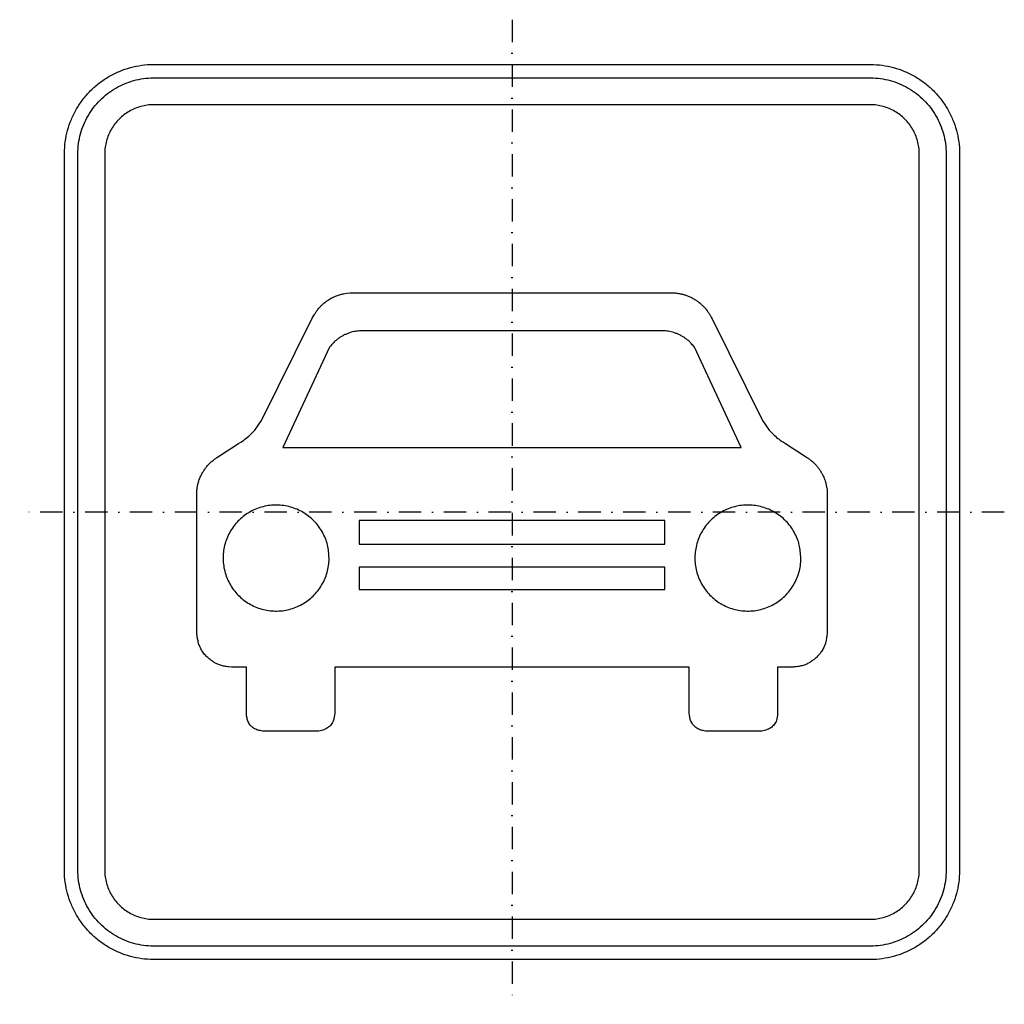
# Model space of a CAD drawing. Header units: millimetres. Extents: x -50 to 1050, y -50 to 1050.
import ezdxf

# ---------------------------------------------------------------- set-up
doc = ezdxf.new("R2010")
doc.units = ezdxf.units.MM
doc.header["$LTSCALE"] = 5
doc.linetypes.add('ČERCHOVANÁX2', pattern=[2, 1, -0.5, 0, -0.5])
doc.layers.add('Značka', color=7, linetype='Continuous')

msp = doc.modelspace()

# ---------------------------------------------------------------- linework, layer by layer
at = {"layer": 'Značka', "color": 6, "linetype": 'ČERCHOVANÁX2', "ltscale": 5}
for points in [[(500, 1050), (500, -50)], [(1050, 500), (-50, 500)]]:
    msp.add_lwpolyline(points, dxfattribs=at)
at = {"layer": 'Značka', "color": 5}
for points in [[(100, 0), (99.607, 0.0012), (99.215, 0.0031, -0.0321801), (86.3022, 0.9075, -0.0354432), (73.6127, 3.5443, -0.0362667), (61.3409, 7.6932, -0.0344205), (49.7734, 13.5287, -0.0337216), (38.9958, 20.7151, -0.0340847), (29.2893, 29.2893, -0.0342086), (20.7069, 38.9936, -0.0342292), (13.5287, 49.7734, -0.0340441), (7.7349, 61.3488, -0.0334121), (3.5443, 73.6127, -0.0341269), (0.8645, 86.3082, -0.0367447), (0.0031, 99.215), (0.0011, 99.607), (0, 100), (0, 900), (0.0012, 900.393), (0.0031, 900.785, -0.0321803), (0.9075, 913.698, -0.0354431), (3.5443, 926.387, -0.0362667), (7.6932, 938.659, -0.0344215), (13.5287, 950.227, -0.0337217), (20.7151, 961.004, -0.0340868), (29.2893, 970.711, -0.0342077), (38.9936, 979.293, -0.0342306), (49.7734, 986.471, -0.0340388), (61.3488, 992.265, -0.0334117), (73.6127, 996.46, -0.0341241), (86.3082, 999.14, -0.0367409), (99.215, 1000), (99.607, 1000), (100, 1000), (900, 1000), (900.393, 1000), (900.785, 1000, -0.0321795), (913.698, 999.09, -0.0354416), (926.387, 996.46, -0.0362638), (938.659, 992.307, -0.0344162), (950.227, 986.471, -0.0337193), (961.004, 979.285, -0.0340881), (970.711, 970.711, -0.0342046), (979.293, 961.006, -0.034231), (986.471, 950.227, -0.0340406), (992.265, 938.651, -0.0334131), (996.46, 926.387, -0.0341242), (999.14, 913.692, -0.0367412), (1000, 900.785), (1000, 900.393), (1000, 900), (1000, 100), (1000, 99.607), (1000, 99.215, -0.0321792), (999.09, 86.3022, -0.0354418), (996.46, 73.6127, -0.0362638), (992.307, 61.3409, -0.0344153), (986.471, 49.7734, -0.0337192), (979.285, 38.9958, -0.034086), (970.711, 29.2893, -0.0342054), (961.006, 20.7069, -0.0342295), (950.227, 13.5287, -0.0340459), (938.651, 7.7349, -0.0334135), (926.387, 3.5443, -0.034127), (913.692, 0.8645, -0.036745), (900.785, 0.0031), (900.393, 0.0011), (900, 0), (100, 0)], [(100, 15), (99.666, 15.001), (99.332, 15.0026, -0.0321799), (88.3569, 15.7714, -0.0354431), (77.5708, 18.0126, -0.036267), (67.1398, 21.5392, -0.0344205), (57.3074, 26.4994, -0.0337214), (48.1464, 32.6078, -0.0340847), (39.8959, 39.8959, -0.0342085), (32.6009, 48.1446, -0.0342292), (26.4994, 57.3074, -0.0340447), (21.5746, 67.1465, -0.0334123), (18.0126, 77.5708, -0.0341271), (15.7348, 88.362, -0.0367448), (15.0026, 99.332), (15.0009, 99.666), (15, 100), (15, 900), (15.001, 900.334), (15.0026, 900.668, -0.03218), (15.7714, 911.643, -0.0354437), (18.0126, 922.429, -0.0362674), (21.5392, 932.86, -0.0344217), (26.4994, 942.693, -0.0337235), (32.6078, 951.854, -0.0340858), (39.8959, 960.104, -0.0342116), (48.1446, 967.399, -0.0342284), (57.3074, 973.501, -0.0340417), (67.1465, 978.425, -0.033419), (77.5708, 981.987, -0.0341261), (88.362, 984.265, -0.0367507), (99.332, 984.997), (99.666, 984.999), (100, 985), (900, 985), (900.334, 984.999), (900.668, 984.997, -0.0321848), (911.643, 984.229, -0.0354505), (922.429, 981.987, -0.0362718), (932.86, 978.461, -0.0344199), (942.693, 973.501, -0.033717), (951.854, 967.392, -0.0340842), (960.104, 960.104, -0.0342125), (967.399, 951.855, -0.03423), (973.501, 942.693, -0.0340393), (978.425, 932.854, -0.0334178), (981.987, 922.429, -0.0341261), (984.265, 911.638, -0.0367507), (984.997, 900.668), (984.999, 900.334), (985, 900), (985, 100), (984.999, 99.666), (984.997, 99.332, -0.0321847), (984.229, 88.3569, -0.0354498), (981.987, 77.5708, -0.0362714), (978.461, 67.1398, -0.0344187), (973.501, 57.3074, -0.0337149), (967.392, 48.1464, -0.0340831), (960.104, 39.8959, -0.0342094), (951.855, 32.6009, -0.0342308), (942.693, 26.4994, -0.0340424), (932.854, 21.5746, -0.0334111), (922.429, 18.0126, -0.0341271), (911.638, 15.7348, -0.0367448), (900.668, 15.0026), (900.334, 15.0009), (900, 15), (100, 15)], [(100, 45), (900, 45), (900.216, 45.0006), (900.432, 45.0017, 0.0321799), (907.534, 45.4992, 0.0354424), (914.513, 46.9493, 0.0362647), (921.263, 49.2313, 0.0344223), (927.625, 52.4408, 0.033717), (933.552, 56.3933, 0.034088), (938.891, 61.1091, 0.0342122), (943.611, 66.4465, 0.0342287), (947.559, 72.3754, 0.0340415), (950.746, 78.7418, 0.0334124), (953.051, 85.487, 0.0341249), (954.525, 92.4695, 0.0367432), (954.998, 99.568), (954.999, 99.784), (955, 100), (955, 900), (954.999, 900.216), (954.998, 900.432, 0.0321879), (954.501, 907.534, 0.0354456), (953.051, 914.513, 0.0362718), (950.769, 921.263, 0.0344171), (947.559, 927.625, 0.0337226), (943.607, 933.552, 0.0340953), (938.891, 938.891, 0.0342116), (933.554, 943.611, 0.0342288), (927.625, 947.559, 0.0340381), (921.258, 950.746, 0.0334112), (914.513, 953.051, 0.0341259), (907.53, 954.525, 0.0367438), (900.432, 954.998), (900.216, 954.999), (900, 955), (100, 955), (99.784, 954.999), (99.568, 954.998, 0.0321877), (92.4662, 954.501, 0.035446), (85.487, 953.051, 0.036274), (78.7375, 950.769, 0.0344162), (72.3754, 947.559, 0.0337272), (66.4477, 943.607, 0.0340918), (61.1091, 938.891, 0.0342077), (56.3888, 933.554, 0.0342302), (52.4408, 927.625, 0.0340405), (49.2542, 921.258, 0.0334112), (46.9493, 914.513, 0.0341286), (45.4755, 907.53, 0.036746), (45.0017, 900.432), (45.0006, 900.216), (45, 900), (45, 100), (45.0006, 99.784), (45.0017, 99.568, 0.0321797), (45.4992, 92.4662, 0.0354429), (46.9493, 85.487, 0.0362669), (49.2313, 78.7375, 0.0344214), (52.4408, 72.3754, 0.0337215), (56.3933, 66.4477, 0.0340845), (61.1091, 61.1091, 0.0342083), (66.4465, 56.3888, 0.0342301), (72.3754, 52.4408, 0.0340439), (78.7418, 49.2542, 0.0334124), (85.487, 46.9493, 0.0341275), (92.4695, 45.4755, 0.0367453), (99.568, 45.0017), (99.784, 45.0006), (100, 45)], [(680.78, 745, -0.00433346), (684.893, 744.398, -0.0130069), (688.983, 743.655, -0.017245), (692.479, 742.793, -0.0218414), (695.896, 741.661, -0.0250895), (699.606, 740.053, -0.0210319), (703.157, 738.107, -0.0201075), (706.712, 735.804, -0.020283), (710.07, 733.222, -0.0197658), (712.901, 730.706, -0.0230534), (715.505, 727.959, -0.0233292), (717.934, 724.911, -0.0192009), (720.096, 721.667, -0.0100507), (721.637, 719.067, -0.00334679), (723.108, 716.427), (779.906, 602.304), (787.374, 591.349), (788.61, 590.033), (789.859, 588.73), (791.306, 587.282), (792.793, 585.876), (794.194, 584.626), (795.628, 583.413), (797.013, 582.287), (798.423, 581.193), (799.631, 580.296), (800.86, 579.427, 0.0090675), (803.138, 577.92), (805.452, 576.468), (826.815, 562.654), (829.968, 560.574, -0.0126984), (833.048, 558.388, -0.0210253), (836.329, 555.702, -0.0253598), (839.347, 552.724, -0.0235601), (841.845, 549.766, -0.0202479), (844.077, 546.6, -0.0175851), (845.979, 543.468, -0.0174209), (847.658, 540.211, -0.0163903), (848.911, 537.376, -0.0199269), (849.954, 534.459, -0.0233373), (850.96, 530.691, -0.0153674), (851.672, 526.853), (851.939, 525.106), (852.188, 523.357), (852.188, 365.558), (851.629, 360.847, -0.0210821), (850.807, 356.178, -0.0337899), (849.321, 351.137, -0.0404764), (847.11, 346.377, -0.0373543), (844.489, 342.371, -0.031842), (841.337, 338.76, -0.0276793), (838.019, 335.689, -0.0275149), (834.383, 333.003, -0.0259528), (831.068, 331.009, -0.0314032), (827.552, 329.41, -0.0371899), (822.844, 327.974, -0.0246388), (817.982, 327.126, -0.00644061), (815.743, 326.854, -0.00214108), (813.504, 326.621), (796.773, 326.622), (796.773, 274.714, -0.0147136), (796.355, 271.014, -0.0444426), (795.507, 267.402, -0.0794528), (792.947, 262.612, -0.0852652), (789.034, 258.91, -0.0826165), (783.547, 256.36, -0.0258821), (777.456, 255), (717.353, 255, -0.0193335), (712.394, 256.007, -0.0595634), (707.718, 257.756, -0.0769553), (703.502, 260.935, -0.0810709), (700.468, 265.234, -0.0634686), (698.857, 269.833, -0.0204826), (698.021, 274.713), (698.022, 326.622), (301.978, 326.622), (301.979, 274.713, -0.014132), (301.502, 271.063, -0.0425797), (300.616, 267.5, -0.0793884), (297.946, 262.598, -0.0859592), (293.891, 258.833, -0.0789137), (288.547, 256.362, -0.0248718), (282.647, 255), (222.544, 255, -0.0205465), (217.35, 256.018, -0.0636214), (212.478, 257.859, -0.077192), (208.378, 261.036, -0.0815733), (205.46, 265.3, -0.0644327), (203.952, 269.872, -0.0207756), (203.227, 274.714), (203.227, 326.622), (186.496, 326.621), (183.762, 326.912, -0.00816709), (181.03, 327.263, -0.0241107), (176.483, 328.137, -0.0366296), (172.089, 329.551, -0.0308713), (168.761, 331.096, -0.0243839), (165.617, 333.003, -0.0281672), (161.801, 335.845, -0.0292098), (158.335, 339.106, -0.0339604), (155.078, 342.944, -0.0399395), (152.424, 347.212, -0.0417331), (150.311, 352.138, -0.0338401), (148.958, 357.331, -0.0177865), (148.288, 361.433, -0.00593981), (147.813, 365.558), (147.813, 523.357, -0.00165208), (148.119, 525.493, -0.00494747), (148.454, 527.626, -0.0150849), (149.161, 531.225, -0.0230579), (150.14, 534.754, -0.0196089), (151.145, 537.52, -0.015381), (152.342, 540.211, -0.0178222), (154.117, 543.635, -0.0185734), (156.137, 546.921, -0.0216327), (158.51, 550.226, -0.0251345), (161.18, 553.294, -0.026042), (164.311, 556.272, -0.0210014), (167.711, 558.946, -0.0106915), (170.422, 560.839), (173.185, 562.654), (194.548, 576.468), (196.925, 577.962), (199.264, 579.513), (200.43, 580.34), (201.577, 581.193), (203.06, 582.346), (204.516, 583.533), (206.018, 584.811), (207.484, 586.13), (208.99, 587.57), (210.454, 589.053), (211.545, 590.196), (212.626, 591.349), (220.094, 602.304), (276.892, 716.427), (278.049, 718.501), (279.236, 720.559, -0.0163915), (281.399, 723.968, -0.0249662), (283.831, 727.183, -0.0212667), (285.995, 729.589, -0.0167954), (288.337, 731.826, -0.0195182), (291.585, 734.543, -0.0202238), (295.039, 736.994, -0.0234454), (298.875, 739.291, -0.0272102), (302.92, 741.187, -0.0282142), (307.407, 742.755, -0.022762), (312.033, 743.86), (315.619, 744.486), (319.22, 745), (680.78, 745)], [(756.066, 572.147), (703.82, 684.218), (702.247, 686.019, 0.00570515), (700.645, 687.799, 0.0177405), (697.765, 690.723, 0.027607), (694.638, 693.37, 0.024433), (691.849, 695.307, 0.0194216), (688.896, 696.994, 0.018176), (685.687, 698.553, 0.0187806), (682.373, 699.87, 0.0183416), (679.336, 700.851, 0.0210799), (676.232, 701.589, 0.0213651), (672.987, 702.096, 0.0179515), (669.711, 702.346, 0.00948486), (667.164, 702.415, 0.00318646), (664.617, 702.418), (335.383, 702.418), (332.472, 702.408), (329.564, 702.311, 0.0177695), (326.368, 702.014, 0.0208058), (323.206, 701.472, 0.0201124), (320.217, 700.722, 0.0174167), (317.291, 699.75, 0.0176579), (314.149, 698.482, 0.017507), (311.104, 696.994, 0.0205598), (308.001, 695.21, 0.0251045), (305.078, 693.153, 0.0282284), (301.788, 690.303, 0.0178937), (298.77, 687.157), (297.465, 685.694), (296.18, 684.218), (243.934, 572.147), (756.066, 572.147)], [(295.677, 448.556, 0.00963661), (295.046, 455.898, 0.0292355), (293.855, 463.13, 0.038484), (291.519, 470.5, 0.0342503), (288.128, 477.487, 0.033136), (283.918, 483.997, 0.034359), (278.88, 489.871, 0.0346743), (273.143, 495.073, 0.0344085), (266.742, 499.44, 0.0343585), (259.85, 502.98, 0.0344187), (252.541, 505.541, 0.0344188), (244.969, 507.177, 0.0344098), (237.244, 507.759, 0.0344155), (229.507, 507.379, 0.0344231), (221.895, 505.943, 0.0344188), (214.52, 503.573, 0.0344194), (207.539, 500.215, 0.0344129), (201.029, 496.017, 0.034415), (195.155, 490.967, 0.0344163), (189.953, 485.227, 0.0344161), (185.586, 478.829, 0.0344162), (182.047, 471.938, 0.0344167), (179.485, 464.628, 0.0344153), (177.849, 457.056, 0.0344187), (177.267, 449.331, 0.0344168), (177.647, 441.594, 0.0344167), (179.084, 433.982, 0.0344164), (181.453, 426.607, 0.034419), (184.811, 419.626, 0.034416), (189.009, 413.115, 0.0344217), (194.059, 407.241, 0.0344163), (199.799, 402.039, 0.0344168), (206.197, 397.672, 0.0344165), (213.088, 394.133, 0.0344164), (220.398, 391.571, 0.0344139), (227.97, 389.935, 0.0344188), (235.694, 389.353, 0.0344196), (243.431, 389.733, 0.0344219), (251.043, 391.169, 0.0344152), (258.419, 393.539, 0.0344218), (265.399, 396.897, 0.0344255), (271.909, 401.094, 0.0343917), (277.784, 406.145, 0.0344139), (282.988, 411.885, 0.034573), (287.353, 418.283, 0.0344109), (290.885, 425.171, 0.0336977), (293.454, 432.485, 0.0344676), (295.113, 440.065, 0.0373007), (295.672, 447.781), (295.675, 448.169), (295.677, 448.556)], [(822.738, 448.556, 0.00964074), (822.108, 455.898, 0.0292314), (820.916, 463.13, 0.0384915), (818.58, 470.5, 0.0342503), (815.189, 477.487, 0.0331393), (810.979, 483.997, 0.034359), (805.941, 489.871, 0.0346715), (800.205, 495.073, 0.0344085), (793.803, 499.44, 0.0343621), (786.911, 502.98, 0.0344187), (779.602, 505.541, 0.0344206), (772.03, 507.177, 0.0344094), (764.306, 507.759, 0.0344152), (756.568, 507.379, 0.034423), (748.957, 505.943, 0.0344174), (741.581, 503.573, 0.0344178), (734.601, 500.215, 0.034417), (728.09, 496.017, 0.0344164), (722.216, 490.967, 0.0344192), (717.014, 485.227, 0.0344209), (712.647, 478.829, 0.0344216), (709.108, 471.938, 0.0344167), (706.546, 464.628, 0.0344288), (704.911, 457.056, 0.0344108), (704.328, 449.331, 0.0344148), (704.708, 441.594, 0.0344186), (706.145, 433.982, 0.0344108), (708.515, 426.607, 0.0344172), (711.872, 419.626, 0.0344227), (716.07, 413.115, 0.0344217), (721.12, 407.241, 0.034419), (726.86, 402.039, 0.0344112), (733.258, 397.672, 0.0344164), (740.149, 394.133, 0.0344198), (747.459, 391.571, 0.0344149), (755.031, 389.935, 0.0344192), (762.756, 389.353, 0.0344189), (770.493, 389.733, 0.0344224), (778.105, 391.169, 0.0344152), (785.48, 393.539, 0.0344218), (792.461, 396.897, 0.0344297), (798.971, 401.094, 0.0343942), (804.845, 406.145, 0.0344139), (810.049, 411.885, 0.0345795), (814.414, 418.283, 0.0344145), (817.946, 425.171, 0.0337014), (820.515, 432.485, 0.0344791), (822.174, 440.065, 0.0372968), (822.733, 447.781), (822.736, 448.169), (822.738, 448.556)]]:
    msp.add_lwpolyline(points, format="xyb", dxfattribs=at)
for points in [[(670.862, 464.167), (670.862, 490.644), (329.138, 490.644), (329.138, 464.167), (670.862, 464.167)], [(670.862, 413.31), (670.862, 438.217), (329.138, 438.217), (329.138, 413.31), (670.862, 413.31)]]:
    msp.add_lwpolyline(points, dxfattribs=at)

doc.saveas('drawing.dxf')
